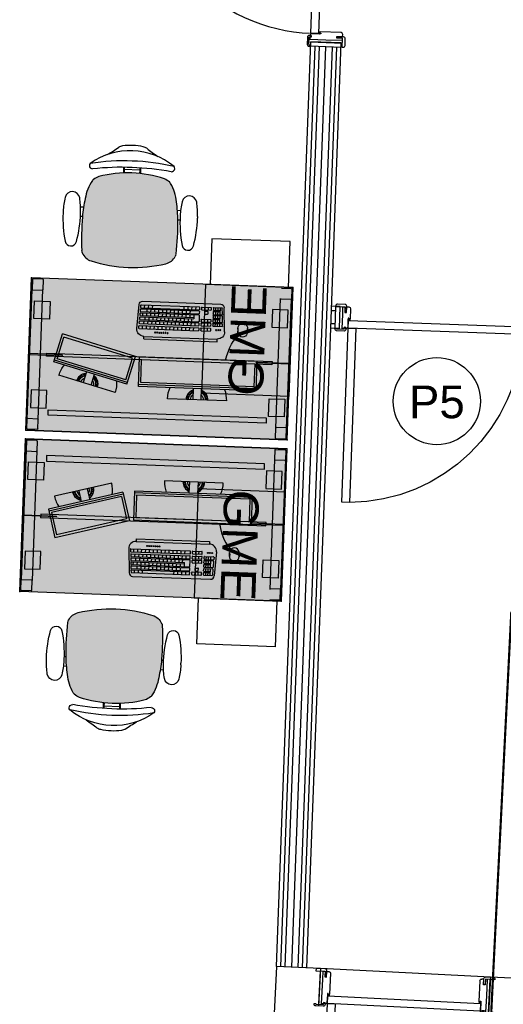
# Model space of a CAD drawing. Header units: inches. Extents: x 340 to 434, y 14 to 254.
# Tile 165 of 182: x 428.11 to 430.33, y 146.75 to 151.27. Entities that reach past the tile are written whole.
import ezdxf

# ---------------------------------------------------------------- set-up
doc = ezdxf.new("R2010")
doc.units = ezdxf.units.IN
doc.header["$MEASUREMENT"] = 0
for name, pattern in [('DASHDOT', [1, 0.5, -0.25, 0, -0.25]), ('DASHED2', [0.375, 0.25, -0.125]), ('HIDDEN2', [0.1875, 0.125, -0.0625])]:
    doc.linetypes.add(name, pattern=pattern)
for name, color, linetype in [('TJ-DEMOLIR', 30, 'HIDDEN2'), ('TJ-DRYWALL', 132, 'Continuous'), ('TJ-EQUIPAMENTOSELETRÔNICOS', 1, 'Continuous'), ('TJ-ESQUADRIA2', 2, 'Continuous'), ('TJ-ESQUADRIAS', 2, 'Continuous'), ('TJ-LADEVIDRO', 11, 'Continuous'), ('TJ-MOBILIÁRIO', 2, 'Continuous'), ('TJ-PAREDE', 5, 'Continuous'), ('TJ-PAREDECORTE', 5, 'Continuous'), ('TJ-TEXTOESQUADRIA', 200, 'Continuous')]:
    doc.layers.add(name, color=color, linetype=linetype)
doc.layers.add('TJ-DETBANCADAS', color=4, linetype='DASHDOT', lineweight=13)
doc.styles.get("Standard").update_dxf_attribs({"font": 'arial.ttf'})
doc.styles.add('TipoDeLinha_A', font='arial.ttf')
doc.linetypes.add('BATTING', pattern='A,0.00254,-2.54,[134,ltypeshp.shx,S=2.54,R=0,X=-2.54,Y=0],-5.08,[134,ltypeshp.shx,S=2.54,R=180,X=2.54,Y=0],-2.54', length=10.16254)

# ---------------------------------------------------------------- blocks, each defined once
blk = doc.blocks.new('porta 70')
at = {"layer": 'TJ-ESQUADRIAS'}
for p, q in [((-0.0385, 0.377), (0.0355, 0.377)), ((-0.0385, 0.368), (-0.0385, 0.377)), ((-0.0325, 0.368), (-0.0385, 0.368)), ((-0.0325, 0.36), (-0.0325, 0.368)), ((0.0355, 0.377), (0.1115, 0.377)), ((0.0855, 0.368), (0.0855, 0.36)), ((0.1115, 0.368), (0.0855, 0.368)), ((0.1115, 0.377), (0.1115, 0.368)), ((-0.0385, 0.36), (-0.0325, 0.36)), ((0.0055, 0.352), (-0.0305, 0.352)), ((0.0055, 0.351), (0.0055, 0.352)), ((0.0105, 0.351), (0.0055, 0.351)), ((0.0055, 0.348), (0.0105, 0.348)), ((0.0055, 0.3441), (0.0055, 0.348)), ((0.0076, 0.342), (0.0055, 0.3441)), ((0.1035, 0.342), (0.0076, 0.342)), ((0.0105, 0.348), (0.0105, 0.351)), ((0.0855, 0.36), (0.1115, 0.36)), ((0.1115, 0.36), (0.1115, 0.35)), ((-0.0385, -0.361), (-0.0325, -0.361)), ((-0.0325, -0.361), (-0.0325, -0.369)), ((0.0055, -0.353), (-0.0305, -0.353)), ((0.0076, -0.343), (0.0055, -0.3451)), ((0.0055, -0.3451), (0.0055, -0.349)), ((0.0055, -0.349), (0.0105, -0.349)), ((0.0055, -0.352), (0.0055, -0.353)), ((0.0105, -0.352), (0.0055, -0.352)), ((0.1035, -0.343), (0.0076, -0.343)), ((0.0105, -0.349), (0.0105, -0.352)), ((0.0855, -0.361), (0.1115, -0.361)), ((0.0855, -0.369), (0.0855, -0.361)), ((0.1115, -0.361), (0.1115, -0.351)), ((-0.0385, -0.369), (-0.0385, -0.378)), ((-0.0325, -0.369), (-0.0385, -0.369)), ((-0.0385, -0.378), (0.0755, -0.378)), ((0.0755, -0.378), (0.1115, -0.378)), ((0.1115, -0.369), (0.0855, -0.369)), ((0.1115, -0.378), (0.1115, -0.369))]:
    blk.add_line(p, q, dxfattribs=at)
for points in [[(-0.0385, 0.4045), (-0.0405, 0.4025), (-0.0415, 0.4025), (-0.0415, 0.3675), (-0.0365, 0.3675), (-0.0335, 0.3645), (-0.0335, 0.36), (-0.0415, 0.36, -0.414214), (-0.0495, 0.368), (-0.0495, 0.402, -0.414214), (-0.0415, 0.41), (-0.0385, 0.41)], [(0.0905, 0.3675), (0.0875, 0.3645), (0.0875, 0.36), (0.1145, 0.36, 0.414214), (0.1225, 0.368), (0.1225, 0.402, 0.414214), (0.1145, 0.41), (0.1115, 0.41), (0.1115, 0.3675)], [(0.0035, 0.343, -0.165409), (0.0019, 0.3439, 0.159727), (0.0034, 0.3506), (0.0042, 0.3506), (0.0042, 0.343)], [(-0.0385, -0.4055), (-0.0405, -0.4035), (-0.0415, -0.4035), (-0.0415, -0.3685), (-0.0365, -0.3685), (-0.0335, -0.3655), (-0.0335, -0.361), (-0.0415, -0.361, 0.414214), (-0.0495, -0.369), (-0.0495, -0.403, 0.414214), (-0.0415, -0.411), (-0.0385, -0.411)], [(0.0035, -0.344, 0.165409), (0.0019, -0.3449, -0.159727), (0.0034, -0.3516), (0.0042, -0.3516), (0.0042, -0.344)], [(0.0905, -0.3685), (0.0875, -0.3655), (0.0875, -0.361), (0.1145, -0.361, -0.414214), (0.1225, -0.369), (0.1225, -0.403, -0.414214), (0.1145, -0.411), (0.1115, -0.411), (0.1115, -0.3685)]]:
    blk.add_lwpolyline(points, format="xyb", close=True, dxfattribs=at)
blk.add_lwpolyline([(-0.035, -0.35), (0, -0.35), (0, 0.35), (-0.035, 0.35), (-0.035, -0.35)], dxfattribs=at)
at = {"layer": 'TJ-ESQUADRIAS', "color": 1, "linetype": 'DASHED2', "ltscale": 5}
blk.add_lwpolyline([(-0.735, -0.315), (-0.735, -0.35), (-0.035, -0.35), (-0.035, -0.315), (-0.735, -0.315)], dxfattribs=at)
blk.add_arc((-0.035, -0.35), 0.7, 90, 180, dxfattribs=at)
at = {"layer": 'TJ-ESQUADRIAS'}
for centre, start, end in [((-0.0305, 0.36), 180, 270), ((0.1035, 0.35), 270, 0), ((-0.0305, -0.361), 90, 180), ((0.1035, -0.351), 0, 90)]:
    blk.add_arc(centre, 0.008, start, end, dxfattribs=at)
at = {"layer": 'TJ-PAREDECORTE', "linetype": 'Continuous'}
for p, q in [((-0.0385, 0.3895), (0.1115, 0.3895)), ((-0.0385, -0.3905), (0.1115, -0.3905))]:
    blk.add_line(p, q, dxfattribs=at)
blk = doc.blocks.new('porta 80')
at = {"layer": 'TJ-ESQUADRIAS'}
for p, q in [((-0.161, 0.888), (-0.047, 0.888)), ((-0.161, 0.879), (-0.161, 0.888)), ((-0.155, 0.879), (-0.161, 0.879)), ((-0.161, 0.871), (-0.155, 0.871)), ((-0.155, 0.871), (-0.155, 0.879)), ((-0.117, 0.863), (-0.153, 0.863)), ((-0.117, 0.862), (-0.117, 0.863)), ((-0.112, 0.862), (-0.117, 0.862)), ((-0.117, 0.859), (-0.112, 0.859)), ((-0.117, 0.8551), (-0.117, 0.859)), ((-0.112, 0.859), (-0.112, 0.862)), ((-0.047, 0.888), (-0.011, 0.888)), ((-0.037, 0.879), (-0.037, 0.871)), ((-0.011, 0.879), (-0.037, 0.879)), ((-0.037, 0.871), (-0.011, 0.871)), ((-0.011, 0.888), (-0.011, 0.879)), ((-0.011, 0.871), (-0.011, 0.861)), ((-0.1149, 0.853), (-0.117, 0.8551)), ((-0.019, 0.853), (-0.1149, 0.853)), ((-0.161, 0.05), (-0.155, 0.05)), ((-0.155, 0.05), (-0.155, 0.042)), ((-0.117, 0.058), (-0.153, 0.058)), ((-0.1149, 0.068), (-0.117, 0.0659)), ((-0.117, 0.0659), (-0.117, 0.062)), ((-0.117, 0.062), (-0.112, 0.062)), ((-0.117, 0.059), (-0.117, 0.058)), ((-0.112, 0.059), (-0.117, 0.059)), ((-0.019, 0.068), (-0.1149, 0.068)), ((-0.112, 0.062), (-0.112, 0.059)), ((-0.037, 0.05), (-0.011, 0.05)), ((-0.037, 0.042), (-0.037, 0.05)), ((-0.011, 0.05), (-0.011, 0.06)), ((-0.161, 0.042), (-0.161, 0.033)), ((-0.155, 0.042), (-0.161, 0.042)), ((-0.161, 0.033), (-0.087, 0.033)), ((-0.087, 0.033), (-0.011, 0.033)), ((-0.011, 0.042), (-0.037, 0.042)), ((-0.011, 0.033), (-0.011, 0.042))]:
    blk.add_line(p, q, dxfattribs=at)
for points in [[(-0.161, 0.9155), (-0.163, 0.9135), (-0.164, 0.9135), (-0.164, 0.8785), (-0.159, 0.8785), (-0.156, 0.8755), (-0.156, 0.871), (-0.164, 0.871, -0.414214), (-0.172, 0.879), (-0.172, 0.913, -0.414214), (-0.164, 0.921), (-0.161, 0.921)], [(-0.032, 0.8785), (-0.035, 0.8755), (-0.035, 0.871), (-0.008, 0.871, 0.414214), (0, 0.879), (0, 0.913, 0.414214), (-0.008, 0.921), (-0.011, 0.921), (-0.011, 0.8785)], [(-0.119, 0.854, -0.165409), (-0.1206, 0.8549, 0.159727), (-0.1191, 0.8616), (-0.1183, 0.8616), (-0.1183, 0.854)], [(-0.161, 0.0055), (-0.163, 0.0075), (-0.164, 0.0075), (-0.164, 0.0425), (-0.159, 0.0425), (-0.156, 0.0455), (-0.156, 0.05), (-0.164, 0.05, 0.414214), (-0.172, 0.042), (-0.172, 0.008, 0.414214), (-0.164, 0), (-0.161, 0)], [(-0.119, 0.067, 0.165409), (-0.1206, 0.0661, -0.159727), (-0.1191, 0.0594), (-0.1183, 0.0594), (-0.1183, 0.067)], [(-0.032, 0.0425), (-0.035, 0.0455), (-0.035, 0.05), (-0.008, 0.05, -0.414214), (0, 0.042), (0, 0.008, -0.414214), (-0.008, 0), (-0.011, 0), (-0.011, 0.0425)]]:
    blk.add_lwpolyline(points, format="xyb", close=True, dxfattribs=at)
at = {"layer": 'TJ-ESQUADRIAS', "color": 1, "linetype": 'DASHED2', "ltscale": 5}
blk.add_lwpolyline([(-0.9575, 0.825), (-0.9575, 0.86), (-0.1575, 0.86), (-0.1575, 0.825), (-0.9575, 0.825)], dxfattribs=at)
at = {"layer": 'TJ-ESQUADRIAS'}
blk.add_lwpolyline([(-0.1575, 0.86), (-0.1225, 0.86), (-0.1225, 0.06), (-0.1575, 0.06), (-0.1575, 0.86)], dxfattribs=at)
at = {"layer": 'TJ-ESQUADRIAS', "color": 1, "linetype": 'DASHED2', "ltscale": 5}
blk.add_arc((-0.1575, 0.86), 0.8, 180, 270, dxfattribs=at)
at = {"layer": 'TJ-ESQUADRIAS'}
for centre, start, end in [((-0.153, 0.871), 180, 270), ((-0.019, 0.861), 270, 0), ((-0.153, 0.05), 90, 180), ((-0.019, 0.06), 0, 90)]:
    blk.add_arc(centre, 0.008, start, end, dxfattribs=at)
at = {"layer": 'TJ-PAREDECORTE', "linetype": 'Continuous'}
for p, q in [((-0.161, 0.9005), (-0.011, 0.9005)), ((-0.161, 0.0205), (-0.011, 0.0205))]:
    blk.add_line(p, q, dxfattribs=at)
blk = doc.blocks.new('PORTA 80 GRADE 10')
at = {"layer": 'TJ-ESQUADRIAS', "linetype": 'Continuous', "ltscale": 30}
h = blk.add_hatch(dxfattribs=at)
h.set_pattern_fill('ANSI32', color=252, scale=0.002, style=0)
h.set_pattern_definition([(45, (-24.987796, 74.9285568), (-0.000530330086, 0.000530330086), []), (45, (-24.9874424, 74.9285568), (-0.000530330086, 0.000530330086), [])])
h.paths.add_polyline_path([(-0.8394, -0.0563), (-0.8394, -0.0541), (-0.8389, -0.0541, 1.192513), (-0.8389, -0.0535), (-0.8394, -0.0535), (-0.8394, -0.0521), (-0.8389, -0.0521, 0.041645), (-0.8389, -0.0521, 0.000003), (-0.8389, -0.0521, 1), (-0.8389, -0.0514, 0.045988), (-0.8389, -0.0514), (-0.8411, -0.0514, 1.142539), (-0.8411, -0.0521, 0.013689), (-0.8411, -0.0521), (-0.8406, -0.0521), (-0.8406, -0.0535), (-0.841, -0.0535, 1.124804), (-0.8411, -0.0541), (-0.8406, -0.0541), (-0.8406, -0.0563), (-0.8421, -0.0563), (-0.8421, -0.0593, -0.183959), (-0.8351, -0.0604, -0.115771), (-0.8365, -0.0607), (-0.8383, -0.0607, 1), (-0.8383, -0.0614), (-0.8365, -0.0614, 0.383202), (-0.8325, -0.0581), (-0.8325, -0.0563)])
h.paths.add_polyline_path([(-0.8411, -0.0573), (-0.8411, -0.0581, -0.159727), (-0.8344, -0.0596, 0.165409), (-0.8335, -0.058), (-0.8335, -0.0573)], flags=16)
h = blk.add_hatch(dxfattribs=at)
h.set_pattern_fill('ANSI32', color=252, scale=0.002, style=0)
h.set_pattern_definition([(135, (24.107796, 74.9285568), (0.000530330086, 0.000530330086), []), (135, (24.1074424, 74.9285568), (0.000530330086, 0.000530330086), [])])
h.paths.add_polyline_path([(-0.0406, -0.0563), (-0.0406, -0.0541), (-0.0411, -0.0541, -1.192513), (-0.0411, -0.0535), (-0.0406, -0.0535), (-0.0406, -0.0521), (-0.0411, -0.0521, -0.041645), (-0.0411, -0.0521, -0.000003), (-0.0411, -0.0521, -1), (-0.0411, -0.0514, -0.045988), (-0.0411, -0.0514), (-0.0389, -0.0514, -1.142539), (-0.0389, -0.0521, -0.013689), (-0.0389, -0.0521), (-0.0394, -0.0521), (-0.0394, -0.0535), (-0.039, -0.0535, -1.124804), (-0.0389, -0.0541), (-0.0394, -0.0541), (-0.0394, -0.0563), (-0.0379, -0.0563), (-0.0379, -0.0593, 0.183959), (-0.0449, -0.0604, 0.115771), (-0.0435, -0.0607), (-0.0417, -0.0607, -1), (-0.0417, -0.0614), (-0.0435, -0.0614, -0.383202), (-0.0475, -0.0581), (-0.0475, -0.0563)])
h.paths.add_polyline_path([(-0.0389, -0.0573), (-0.0389, -0.0581, 0.159727), (-0.0456, -0.0596, -0.165409), (-0.0465, -0.058), (-0.0465, -0.0573)], flags=16)
at = {"layer": 'TJ-ESQUADRIAS', "color": 2}
for p, q in [((-0.8675, 0), (-0.8585, 0)), ((-0.0125, 0), (-0.0215, 0))]:
    blk.add_line(p, q, dxfattribs=at)
at = {"layer": 'TJ-ESQUADRIAS'}
for p, q in [((-0.8675, -0.026), (-0.8675, 0)), ((-0.8675, -0.1), (-0.8675, -0.026)), ((-0.8585, 0), (-0.8585, -0.026)), ((-0.8585, -0.026), (-0.8505, -0.026)), ((-0.8505, 0), (-0.8405, 0)), ((-0.8505, -0.026), (-0.8505, 0)), ((-0.8325, -0.008), (-0.8325, -0.0539)), ((-0.0475, -0.008), (-0.0475, -0.0539)), ((-0.0295, 0), (-0.0395, 0)), ((-0.0295, -0.026), (-0.0295, 0)), ((-0.0215, -0.026), (-0.0295, -0.026)), ((-0.0215, 0), (-0.0215, -0.026)), ((-0.0125, -0.036), (-0.0125, 0)), ((-0.0125, -0.1), (-0.0125, -0.036)), ((-0.8415, -0.056), (-0.8425, -0.056)), ((-0.8425, -0.056), (-0.8425, -0.092)), ((-0.8415, -0.051), (-0.8415, -0.056)), ((-0.8385, -0.051), (-0.8415, -0.051)), ((-0.8385, -0.056), (-0.8385, -0.051)), ((-0.8346, -0.056), (-0.8385, -0.056)), ((-0.8325, -0.0539), (-0.8346, -0.056)), ((-0.0475, -0.0539), (-0.0454, -0.056)), ((-0.0454, -0.056), (-0.0415, -0.056)), ((-0.0415, -0.051), (-0.0385, -0.051)), ((-0.0415, -0.056), (-0.0415, -0.051)), ((-0.0385, -0.051), (-0.0385, -0.056)), ((-0.0385, -0.056), (-0.0375, -0.056)), ((-0.0375, -0.056), (-0.0375, -0.092)), ((-0.8585, -0.1), (-0.8675, -0.1)), ((-0.8585, -0.094), (-0.8585, -0.1)), ((-0.8505, -0.094), (-0.8585, -0.094)), ((-0.8505, -0.1), (-0.8505, -0.094)), ((-0.0295, -0.094), (-0.0215, -0.094)), ((-0.0295, -0.1), (-0.0295, -0.094)), ((-0.0215, -0.094), (-0.0215, -0.1)), ((-0.0215, -0.1), (-0.0125, -0.1))]:
    blk.add_line(p, q, dxfattribs=at)
for points in [[(-0.858, -0.021), (-0.855, -0.024), (-0.8505, -0.024), (-0.8505, 0.003, 0.414214), (-0.8585, 0.011), (-0.8925, 0.011, 0.414214), (-0.9005, 0.003), (-0.9005, 0), (-0.858, 0)], [(-0.022, -0.021), (-0.025, -0.024), (-0.0295, -0.024), (-0.0295, 0.003, -0.414214), (-0.0215, 0.011), (0.0125, 0.011, -0.414214), (0.0205, 0.003), (0.0205, 0), (-0.022, 0)], [(-0.895, -0.1), (-0.893, -0.102), (-0.893, -0.103), (-0.858, -0.103), (-0.858, -0.098), (-0.855, -0.095), (-0.8505, -0.095), (-0.8505, -0.103, -0.414214), (-0.8585, -0.111), (-0.8925, -0.111, -0.414214), (-0.9005, -0.103), (-0.9005, -0.1)], [(0.015, -0.1), (0.013, -0.102), (0.013, -0.103), (-0.022, -0.103), (-0.022, -0.098), (-0.025, -0.095), (-0.0295, -0.095), (-0.0295, -0.103, 0.414214), (-0.0215, -0.111), (0.0125, -0.111, 0.414214), (0.0205, -0.103), (0.0205, -0.1)]]:
    blk.add_lwpolyline(points, format="xyb", close=True, dxfattribs=at)
at = {"layer": 'TJ-ESQUADRIAS', "color": 252, "linetype": 'Continuous'}
for points in [[(-0.8335, -0.058, -0.165409), (-0.8344, -0.0596, 0.159727), (-0.8411, -0.0581), (-0.8411, -0.0573), (-0.8335, -0.0573)], [(-0.0465, -0.058, 0.165409), (-0.0456, -0.0596, -0.159727), (-0.0389, -0.0581), (-0.0389, -0.0573), (-0.0465, -0.0573)]]:
    blk.add_lwpolyline(points, format="xyb", close=True, dxfattribs=at)
at = {"layer": 'TJ-ESQUADRIAS'}
blk.add_lwpolyline([(-0.0405, -0.0965), (-0.0405, -0.0615), (-0.8405, -0.0615), (-0.8405, -0.0965), (-0.0405, -0.0965)], dxfattribs=at)
at = {"layer": 'TJ-ESQUADRIAS', "color": 1, "linetype": 'DASHED2', "ltscale": 5}
blk.add_lwpolyline([(-0.0755, -0.8965), (-0.0405, -0.8965), (-0.0405, -0.0965), (-0.0755, -0.0965), (-0.0755, -0.8965)], dxfattribs=at)
at = {"layer": 'TJ-ESQUADRIAS'}
for centre, start, end in [((-0.8405, -0.008), 0, 90), ((-0.0395, -0.008), 90, 180), ((-0.8505, -0.092), 270, 0), ((-0.0295, -0.092), 180, 270)]:
    blk.add_arc(centre, 0.008, start, end, dxfattribs=at)
at = {"layer": 'TJ-ESQUADRIAS', "color": 1, "linetype": 'DASHED2', "ltscale": 5}
blk.add_arc((-0.0397, -0.0965), 0.8008, 180, 267.4377, dxfattribs=at)
at = {"layer": 'TJ-PAREDECORTE', "linetype": 'Continuous'}
for p, q in [((-0.88, -0.1), (-0.88, 0)), ((0, -0.1), (0, 0))]:
    blk.add_line(p, q, dxfattribs=at)
blk = doc.blocks.new('mesa reta 1.20')
at = {"layer": 'TJ-MOBILIÁRIO'}
h = blk.add_hatch(color=63, dxfattribs=at)
h.set_gradient(color1=(176, 215, 136), color2=(156, 215, 136), tint=0.86, name='INVHEMISPHERICAL')
h.paths.add_polyline_path([(0, 0), (1.2, 0), (1.2, -0.7), (0, -0.7)])
for p, q in [((0, 0), (0, -0.7)), ((1.2, 0), (1.2, -0.7)), ((1.2, -0.7), (0, -0.7))]:
    blk.add_line(p, q, dxfattribs=at)
at = {"layer": 'TJ-MOBILIÁRIO', "color": 51}
blk.add_line((1.2, 0), (0, 0), dxfattribs=at)
at = {"layer": 'TJ-MOBILIÁRIO', "color": 8}
for p, q in [((0.005, -0.008), (0.005, -0.052)), ((0.052, -0.005), (0.008, -0.005)), ((0.055, -0.008), (0.055, -0.052)), ((1.145, -0.008), (1.145, -0.052)), ((1.148, -0.005), (1.192, -0.005)), ((1.195, -0.008), (1.195, -0.052)), ((0.005, -0.052), (0.005, -0.645)), ((0.008, -0.055), (0.052, -0.055)), ((0.055, -0.052), (0.055, -0.648)), ((1.145, -0.052), (1.145, -0.648)), ((1.192, -0.055), (1.148, -0.055)), ((1.195, -0.052), (1.195, -0.645)), ((0.005, -0.692), (0.005, -0.648)), ((0.008, -0.645), (0.052, -0.645)), ((0.055, -0.692), (0.055, -0.648)), ((1.192, -0.645), (1.148, -0.645)), ((1.195, -0.692), (1.195, -0.648)), ((0.052, -0.695), (0.008, -0.695)), ((1.148, -0.695), (1.192, -0.695))]:
    blk.add_line(p, q, dxfattribs=at)
at = {"layer": 'TJ-MOBILIÁRIO'}
blk.add_lwpolyline([(0, 0), (1.2, 0), (1.2, -0.7), (0, -0.7)], close=True, dxfattribs=at)
at = {"layer": 'TJ-MOBILIÁRIO', "color": 51}
blk.add_lwpolyline([(0.1, -0.098), (1.1, -0.098), (1.1, -0.073), (0.1, -0.073)], close=True, dxfattribs=at)
at = {"layer": 'TJ-MOBILIÁRIO', "color": 8}
for points in [[(0.018, -0.105), (0.0905, -0.105), (0.0905, -0.186), (0.018, -0.186)], [(1.182, -0.105), (1.1095, -0.105), (1.1095, -0.186), (1.182, -0.186)], [(0.005, -0.3519), (0.005, -0.3481), (0.155, -0.3481), (0.155, -0.3519)], [(0.083, -0.3575), (1.117, -0.3575), (1.117, -0.3425), (0.083, -0.3425)], [(1.195, -0.3519), (1.195, -0.3481), (1.045, -0.3481), (1.045, -0.3519)], [(0.018, -0.595), (0.0905, -0.595), (0.0905, -0.514), (0.018, -0.514)], [(1.182, -0.595), (1.1095, -0.595), (1.1095, -0.514), (1.182, -0.514)]]:
    blk.add_lwpolyline(points, close=True, dxfattribs=at)
for centre, start, end in [((0.008, -0.008), 90, 180), ((0.052, -0.008), 0, 90), ((1.148, -0.008), 90, 180), ((1.192, -0.008), 0, 90), ((0.008, -0.052), 180, 270), ((0.052, -0.052), 270, 0), ((1.148, -0.052), 180, 270), ((1.192, -0.052), 270, 0), ((0.008, -0.648), 90, 180), ((0.052, -0.648), 0, 90), ((1.192, -0.648), 0, 90), ((0.008, -0.692), 180, 270), ((0.052, -0.692), 270, 0), ((1.192, -0.692), 270, 0)]:
    blk.add_arc(centre, 0.003, start, end, dxfattribs=at)
at = {"layer": 'TJ-MOBILIÁRIO'}
for p in [(0, 0), (1.2, 0), (1.2, 0), (0, -0.7), (1.2, -0.7)]:
    blk.add_point(p, dxfattribs=at)
blk = doc.blocks.new('poltrona diretor giratória')
h = blk.add_hatch(color=20)
h.set_gradient(color1=(255, 63, 0), color2=(255, 63, 0), tint=0.86, name='HEMISPHERICAL')
h.paths.add_polyline_path([(0.2192, -0.3365, 0.030126), (0.2092, -0.2515, 0.112051), (0.1795, -0.168, 0.029573), (0.1748, -0.1625, 0.071823), (0.1505, -0.1482, 0.071429), (0, -0.1266, 0.071429), (-0.1505, -0.1482, 0.071823), (-0.1748, -0.1625, 0.029573), (-0.1795, -0.168, 0.112051), (-0.2092, -0.2515, 0.030126), (-0.2192, -0.3365, 0.026966), (-0.2167, -0.4907, 0.092712), (-0.2134, -0.5016, 0.218944), (-0.1721, -0.5368, 0.069011), (0, -0.5604, 0.069011), (0.1721, -0.5368, 0.218946), (0.2134, -0.5016, 0.102563), (0.2168, -0.4895, 0.026756)])
at = {"layer": 'TJ-MOBILIÁRIO'}
for p, q in [((-0.0388, -0.1022), (-0.0388, -0.128)), ((-0.0361, -0.1021), (-0.0361, -0.1278)), ((-0.0354, -0.1125), (-0.0354, -0.1277)), ((0.0356, -0.1125), (-0.0354, -0.1125)), ((0.0356, -0.1125), (0.0356, -0.1277)), ((0.0363, -0.1021), (0.0363, -0.1278)), ((0.039, -0.1022), (0.039, -0.128)), ((-0.2297, -0.2901, 0), (-0.215, -0.2901, 0)), ((0.215, -0.29, 0), (0.2299, -0.29, 0)), ((-0.2284, -0.3331, 0), (-0.219, -0.3331, 0)), ((0.219, -0.3331, 0), (0.2286, -0.3331, 0))]:
    blk.add_line(p, q, dxfattribs=at)
at = {"layer": 'TJ-MOBILIÁRIO', "linetype": 'Continuous', "ltscale": 25.4}
for p, q in [((-0.3082, -0.3147, 0), (-0.3083, -0.3221, 0)), ((-0.2283, -0.3221, 0), (-0.2284, -0.3147, 0)), ((0.3084, -0.3147, 0), (0.3085, -0.3221, 0))]:
    blk.add_line(p, q, dxfattribs=at)
at = {"layer": 'TJ-MOBILIÁRIO'}
for centre, radius, start, end in [((0, -0.2485), 0.2485, 78.8778, 101.1222), ((0, -0.3411), 0.3164, 52.5531, 127.4469), ((-0.4729, 0.5278), 0.6763, 301.8108, 307.1601), ((-0.0414, -0.0448), 0.0407, 99.1898, 124.2903), ((0.0414, -0.0448), 0.0407, 55.7097, 80.8102), ((0.4729, 0.5278), 0.6763, 232.8399, 238.1892), ((-0.181, -0.0998), 0.015, 139.1833, 180), ((0, -1.099), 1.0272, 79.2072, 100.7928), ((0.181, -0.0998), 0.015, 0, 40.8167), ((-0.1802, -0.0989), 0.0158, 182.978, 269.4431), ((0, -1.3395), 1.238, 81.623, 98.377), ((0, -0.6615), 0.5349, 89.9995, 106.342), ((0, -0.6615), 0.5349, 73.658, 90.0005), ((0.1802, -0.0989), 0.0158, 270.5569, 357.022), ((-0.0105, -0.2752), 0.2001, 147.6271, 173.2006), ((-0.1305, -0.2048), 0.0612, 136.3456, 143.1214), ((-0.113, -0.2396), 0.0988, 112.3141, 128.7465), ((0.113, -0.2396), 0.0988, 51.2535, 67.6859), ((0.1305, -0.2048), 0.0612, 36.8786, 43.6544), ((0.0105, -0.2752), 0.2001, 6.7994, 32.3729), ((0.4905, -0.3769), 0.7109, 169.839, 176.7413), ((-0.4905, -0.3769), 0.7109, 3.2587, 10.161), ((1.2113, -0.3902), 1.4315, 177.8472, 184.0258), ((-1.2113, -0.3902), 1.4315, 355.9742, 2.1528), ((-0.1862, -0.4874), 0.0307, 186.2228, 207.4103), ((0.1862, -0.4874), 0.0307, 332.5897, 353.7772), ((-0.1544, -0.4742), 0.065, 204.8741, 254.602), ((-0.0007, 0.0717), 0.6322, 254.3071, 270.046), ((0.0007, 0.0717), 0.6322, 269.954, 285.6929), ((0.1544, -0.4742), 0.065, 285.398, 335.1259)]:
    blk.add_arc(centre, radius, start, end, dxfattribs=at)
at = {"layer": 'TJ-MOBILIÁRIO', "linetype": 'Continuous', "ltscale": 25.4}
for centre, radius, start, end in [((-0.2683, -0.2557, 0), 0.034, 9.9832, 170.0168), ((0.2685, -0.2557, 0), 0.034, 9.9832, 170.0168), ((0.1213, -0.3243, 0), 0.4296, 170.0113, 178.7145), ((-0.6579, -0.3243, 0), 0.4296, 1.2855, 9.9887), ((0.6581, -0.3243, 0), 0.4296, 170.0113, 178.7145), ((-0.1211, -0.3243, 0), 0.4296, 1.2855, 9.9887), ((0.795, -0.3253, 0), 0.5665, 178.9303, 192.8326), ((0.2592, -0.3251, 0), 0.5675, 179.7013, 192.8268), ((-0.7958, -0.3251, 0), 0.5675, 347.1732, 0.2987), ((-0.259, -0.3251, 0), 0.5675, 347.1732, 0.2987), ((-0.2683, -0.4452, 0), 0.0265, 192.8268, 347.1732), ((0.2685, -0.4452, 0), 0.0265, 192.8268, 347.1732)]:
    blk.add_arc(centre, radius, start, end, dxfattribs=at)
blk = doc.blocks.new('COMPUTADOR 2 MONITORES')
at = {"layer": 'TJ-MOBILIÁRIO', "linetype": 'Continuous'}
for p, q in [((0.135, 0), (-0.135, 0)), ((-0.3757, -0.0195), (-0.6365, -0.0894)), ((-0.3236, -0.0591), (-0.6617, -0.1497)), ((-0.3236, -0.0591), (-0.2889, -0.1888)), ((0.27, -0.0517), (-0.27, -0.0517)), ((-0.27, -0.0517), (-0.27, -0.1859)), ((0.27, -0.0517), (0.27, -0.1859)), ((-0.6617, -0.1497), (-0.627, -0.2794)), ((-0.2889, -0.1888), (-0.627, -0.2794)), ((0.27, -0.1859), (-0.27, -0.1859)), ((-0.2542, -0.27), (0.0823, -0.27)), ((-0.2542, -0.27), (-0.2542, -0.2819)), ((0.0823, -0.27), (0.0823, -0.2819)), ((-0.2542, -0.2819), (0.0823, -0.2819)), ((-0.2871, -0.3166), (-0.2812, -0.4265)), ((0.1152, -0.3166), (0.1093, -0.4265)), ((0.1753, -0.3361), (0.1753, -0.3178)), ((0.2196, -0.3178), (0.2196, -0.3361)), ((-0.2647, -0.443), (0.0928, -0.443))]:
    blk.add_line(p, q, dxfattribs=at)
at = {"layer": 'TJ-MOBILIÁRIO', "color": 1, "linetype": 'Continuous'}
for p, q in [((-0.4597, -0.0429), (-0.458, -0.0439)), ((-0.0484, -0.0042), (-0.0476, -0.0012)), ((-0.0484, -0.0042), (-0.0461, -0.0064)), ((-0.0476, -0.0012), (-0.0445, -0.0004)), ((-0.0461, -0.0064), (-0.0431, -0.0056)), ((-0.0456, -0.0147), (-0.0447, -0.0116)), ((-0.0456, -0.0147), (-0.0433, -0.0169)), ((-0.0447, -0.0116), (-0.0417, -0.0108)), ((-0.0445, -0.0004), (-0.0423, -0.0026)), ((-0.0433, -0.0169), (-0.0403, -0.0161)), ((-0.0431, -0.0056), (-0.0423, -0.0026)), ((-0.0426, -0.0246), (-0.0419, -0.0221)), ((-0.0419, -0.0221), (-0.0389, -0.0213)), ((-0.0417, -0.0108), (-0.0395, -0.013)), ((-0.0415, -0.0263), (-0.0405, -0.0273)), ((-0.0405, -0.0273), (-0.0375, -0.0265)), ((-0.0403, -0.0161), (-0.0395, -0.013)), ((-0.0389, -0.0213), (-0.0367, -0.0235)), ((-0.0375, -0.0265), (-0.0367, -0.0235)), ((-0.0373, -0.0321), (-0.0361, -0.0318)), ((-0.0361, -0.0318), (-0.0339, -0.034)), ((-0.0351, -0.0175), (-0.0351, -0.0174)), ((-0.0351, -0.0175), (-0.0351, -0.0175)), ((-0.0343, -0.0353), (-0.0339, -0.034)), ((-0.0323, -0.0279), (-0.0315, -0.0249)), ((-0.0323, -0.0279), (-0.0301, -0.0301)), ((-0.0315, -0.0249), (-0.0305, -0.0246)), ((-0.0301, -0.0301), (-0.0271, -0.0293)), ((-0.0295, -0.0384), (-0.0287, -0.0354)), ((-0.0295, -0.0384), (-0.0273, -0.0406)), ((-0.0287, -0.0354), (-0.0257, -0.0346)), ((-0.0273, -0.0406), (-0.0243, -0.0398)), ((-0.0271, -0.0293), (-0.0269, -0.0285)), ((-0.0257, -0.0346), (-0.0235, -0.0368)), ((-0.0243, -0.0398), (-0.0235, -0.0368)), ((-0.0192, -0.0517), (-0.0192, 0)), ((0.0192, 0), (0.0192, -0.0517)), ((0.02, -0.0419), (0.0208, -0.0389)), ((0.02, -0.0419), (0.022, -0.044)), ((0.0205, -0.0334), (0.0224, -0.0329)), ((0.0208, -0.0389), (0.0238, -0.0381)), ((0.0224, -0.0329), (0.0227, -0.032)), ((0.0238, -0.0381), (0.026, -0.0403)), ((0.0256, -0.042), (0.026, -0.0403)), ((0.0276, -0.0343), (0.0284, -0.0313)), ((0.0276, -0.0343), (0.0298, -0.0365)), ((0.0284, -0.0313), (0.0315, -0.0305)), ((0.0298, -0.0365), (0.0329, -0.0357)), ((0.03, -0.0252), (0.0301, -0.0252)), ((0.0301, -0.0252), (0.0301, -0.0251)), ((0.0315, -0.0305), (0.0337, -0.0327)), ((0.0329, -0.0357), (0.0337, -0.0327)), ((0.0346, -0.0183), (0.0347, -0.0184)), ((0.0347, -0.0184), (0.0377, -0.0176)), ((0.0353, -0.0266), (0.0361, -0.0236)), ((0.0353, -0.0266), (0.0375, -0.0288)), ((0.0361, -0.0236), (0.0391, -0.0228)), ((0.037, -0.013), (0.0385, -0.0145)), ((0.0375, -0.0288), (0.0404, -0.0281)), ((0.0377, -0.0176), (0.0385, -0.0145)), ((0.0391, -0.0228), (0.0413, -0.025)), ((0.0401, -0.0085), (0.041, -0.0055)), ((0.0401, -0.0085), (0.0424, -0.0107)), ((0.0406, -0.0278), (0.0413, -0.025)), ((0.041, -0.0055), (0.044, -0.0047)), ((0.0424, -0.0107), (0.0454, -0.0099)), ((0.0429, -0.019), (0.0438, -0.016)), ((0.0429, -0.019), (0.0446, -0.0207)), ((0.0438, -0.016), (0.0468, -0.0151)), ((0.044, -0.0047), (0.0462, -0.0069)), ((0.0454, -0.0099), (0.0462, -0.0069)), ((0.0468, -0.0151), (0.0468, -0.0152)), ((0.0478, -0.0009), (0.0491, -0.0022)), ((-0.3214, -0.0675), (-0.6595, -0.158)), ((-0.3286, -0.0793), (-0.6474, -0.1647)), ((-0.5517, -0.0679), (-0.549, -0.0663)), ((-0.5517, -0.071), (-0.5517, -0.0679)), ((-0.5517, -0.071), (-0.549, -0.0726)), ((-0.549, -0.0663), (-0.5463, -0.0679)), ((-0.549, -0.0726), (-0.5463, -0.071)), ((-0.5463, -0.071), (-0.5463, -0.0679)), ((-0.5463, -0.0773), (-0.5436, -0.0757)), ((-0.5463, -0.0804), (-0.5463, -0.0773)), ((-0.5463, -0.0804), (-0.5436, -0.082)), ((-0.5436, -0.0757), (-0.5409, -0.0773)), ((-0.5436, -0.082), (-0.5409, -0.0804)), ((-0.5409, -0.0804), (-0.5409, -0.0773)), ((-0.5409, -0.0867), (-0.5382, -0.0851)), ((-0.5409, -0.0892), (-0.5409, -0.0867)), ((-0.5382, -0.0851), (-0.5355, -0.0867)), ((-0.5382, -0.0913), (-0.5355, -0.0898)), ((-0.5355, -0.0804), (-0.5354, -0.0804)), ((-0.5355, -0.0804), (-0.5355, -0.0804)), ((-0.5355, -0.0898), (-0.5355, -0.0867)), ((-0.53, -0.0867), (-0.5291, -0.0861)), ((-0.53, -0.0898), (-0.53, -0.0867)), ((-0.53, -0.0898), (-0.5273, -0.0913)), ((-0.5273, -0.0913), (-0.5246, -0.0898)), ((-0.5112, -0.1094), (-0.5246, -0.0594)), ((-0.5246, -0.0898), (-0.5246, -0.089)), ((-0.4875, -0.0495), (-0.4742, -0.0995)), ((-0.4776, -0.0814), (-0.4759, -0.0804)), ((-0.4759, -0.0804), (-0.4759, -0.0795)), ((-0.4759, -0.0867), (-0.4732, -0.0851)), ((-0.4759, -0.0898), (-0.4759, -0.0867)), ((-0.4759, -0.0898), (-0.4734, -0.0912)), ((-0.4732, -0.0851), (-0.4705, -0.0867)), ((-0.4706, -0.0711), (-0.4705, -0.071)), ((-0.4705, -0.071), (-0.4705, -0.0709)), ((-0.4705, -0.0773), (-0.4678, -0.0757)), ((-0.4705, -0.0804), (-0.4705, -0.0773)), ((-0.4705, -0.0804), (-0.4678, -0.082)), ((-0.4705, -0.0884), (-0.4705, -0.0867)), ((-0.4679, -0.0632), (-0.4678, -0.0632)), ((-0.4678, -0.0632), (-0.4651, -0.0617)), ((-0.4678, -0.0757), (-0.4651, -0.0773)), ((-0.4678, -0.082), (-0.4651, -0.0804)), ((-0.467, -0.0574), (-0.4651, -0.0585)), ((-0.4651, -0.0492), (-0.4624, -0.0476)), ((-0.4651, -0.0523), (-0.4651, -0.0492)), ((-0.4651, -0.0523), (-0.4624, -0.0538)), ((-0.4651, -0.0617), (-0.4651, -0.0585)), ((-0.4651, -0.0679), (-0.4624, -0.0663)), ((-0.4651, -0.071), (-0.4651, -0.0679)), ((-0.4651, -0.071), (-0.4624, -0.0726)), ((-0.4651, -0.0804), (-0.4651, -0.0773)), ((-0.4624, -0.0476), (-0.4597, -0.0492)), ((-0.4624, -0.0538), (-0.4597, -0.0523)), ((-0.4624, -0.0663), (-0.4597, -0.0679)), ((-0.4624, -0.0726), (-0.4598, -0.0711)), ((-0.4597, -0.0523), (-0.4597, -0.0492)), ((-0.4597, -0.0585), (-0.457, -0.057)), ((-0.4597, -0.0617), (-0.4597, -0.0585)), ((-0.4597, -0.0617), (-0.4576, -0.0629)), ((-0.4597, -0.0708), (-0.4597, -0.0679)), ((-0.457, -0.057), (-0.457, -0.057)), ((-0.3286, -0.0793), (-0.3017, -0.1796)), ((0.27, -0.0604), (-0.27, -0.0604)), ((0.26, -0.0699), (-0.26, -0.0699)), ((-0.26, -0.0699), (-0.26, -0.1738)), ((0.26, -0.0699), (0.26, -0.1738)), ((-0.5394, -0.0906), (-0.5382, -0.0913)), ((-0.5338, -0.0951), (-0.5328, -0.0945)), ((-0.5328, -0.0945), (-0.53, -0.096)), ((-0.53, -0.0974), (-0.53, -0.096)), ((-0.5246, -0.096), (-0.5219, -0.0945)), ((-0.5246, -0.0992), (-0.5246, -0.096)), ((-0.5246, -0.0992), (-0.5219, -0.1007)), ((-0.5219, -0.0945), (-0.5192, -0.096)), ((-0.5219, -0.1007), (-0.5192, -0.0992)), ((-0.5192, -0.0992), (-0.5192, -0.096)), ((-0.6474, -0.1647), (-0.6205, -0.265)), ((-0.3017, -0.1796), (-0.6205, -0.265)), ((0.26, -0.1738), (-0.26, -0.1738)), ((-0.2789, -0.319), (-0.2784, -0.3284)), ((-0.2771, -0.317), (-0.0057, -0.317)), ((-0.277, -0.3418), (-0.2765, -0.3512)), ((-0.2766, -0.3302), (-0.0057, -0.3302)), ((-0.276, -0.36), (-0.2755, -0.3695)), ((-0.2751, -0.3398), (-0.0057, -0.3398)), ((-0.2746, -0.353), (-0.0057, -0.353)), ((-0.2741, -0.358), (-0.0057, -0.358)), ((-0.2635, -0.3302), (-0.2635, -0.317)), ((-0.257, -0.353), (-0.257, -0.3398)), ((-0.2524, -0.3712), (-0.2524, -0.358)), ((-0.2452, -0.3302), (-0.2452, -0.317)), ((-0.2387, -0.353), (-0.2387, -0.3398)), ((-0.2343, -0.3712), (-0.2343, -0.358)), ((-0.2272, -0.3302), (-0.2272, -0.317)), ((-0.2206, -0.353), (-0.2206, -0.3398)), ((-0.2163, -0.3712), (-0.2163, -0.358)), ((-0.2091, -0.3302), (-0.2091, -0.317)), ((-0.2026, -0.353), (-0.2026, -0.3398)), ((-0.1982, -0.3712), (-0.1982, -0.358)), ((-0.1911, -0.3302), (-0.1911, -0.317)), ((-0.1845, -0.353), (-0.1845, -0.3398)), ((-0.1801, -0.3712), (-0.1801, -0.358)), ((-0.173, -0.3302), (-0.173, -0.317)), ((-0.1665, -0.353), (-0.1665, -0.3398)), ((-0.1621, -0.3712), (-0.1621, -0.358)), ((-0.1549, -0.3302), (-0.1549, -0.317)), ((-0.1484, -0.353), (-0.1484, -0.3398)), ((-0.144, -0.3712), (-0.144, -0.358)), ((-0.1369, -0.3302), (-0.1369, -0.317)), ((-0.1303, -0.353), (-0.1303, -0.3398)), ((-0.126, -0.3712), (-0.126, -0.358)), ((-0.1188, -0.3302), (-0.1188, -0.317)), ((-0.1123, -0.353), (-0.1123, -0.3398)), ((-0.1079, -0.3712), (-0.1079, -0.358)), ((-0.1008, -0.3302), (-0.1008, -0.317)), ((-0.0942, -0.353), (-0.0942, -0.3398)), ((-0.0898, -0.3712), (-0.0898, -0.358)), ((-0.0827, -0.3302), (-0.0827, -0.317)), ((-0.0762, -0.353), (-0.0762, -0.3398)), ((-0.0718, -0.3712), (-0.0718, -0.358)), ((-0.0646, -0.3302), (-0.0646, -0.317)), ((-0.0581, -0.353), (-0.0581, -0.3398)), ((-0.0537, -0.3712), (-0.0537, -0.358)), ((-0.0466, -0.3302), (-0.0466, -0.317)), ((-0.04, -0.353), (-0.04, -0.3398)), ((-0.038, -0.3712), (-0.038, -0.358)), ((-0.0285, -0.3302), (-0.0285, -0.317)), ((-0.022, -0.353), (-0.022, -0.3398)), ((-0.0038, -0.3283), (-0.0038, -0.3189)), ((-0.0038, -0.3511), (-0.0038, -0.3416)), ((-0.0038, -0.3876), (-0.0038, -0.3599)), ((0.0058, -0.3283), (0.0058, -0.3189)), ((0.0058, -0.3511), (0.0058, -0.3416)), ((0.0058, -0.3694), (0.0058, -0.3599)), ((0.0076, -0.317), (0.0484, -0.317)), ((0.0076, -0.3302), (0.0484, -0.3302)), ((0.0076, -0.3398), (0.0484, -0.3398)), ((0.0076, -0.353), (0.0484, -0.353)), ((0.0076, -0.358), (0.0484, -0.358)), ((0.0206, -0.3302), (0.0206, -0.317)), ((0.0206, -0.353), (0.0206, -0.3398)), ((0.0206, -0.3712), (0.0206, -0.358)), ((0.0355, -0.3302), (0.0355, -0.317)), ((0.0355, -0.353), (0.0355, -0.3398)), ((0.0355, -0.3712), (0.0355, -0.358)), ((0.0503, -0.3283), (0.0503, -0.3189)), ((0.0503, -0.3511), (0.0503, -0.3416)), ((0.0503, -0.3694), (0.0503, -0.3599)), ((0.0599, -0.3511), (0.0599, -0.3416)), ((0.0599, -0.3694), (0.0599, -0.3599)), ((0.0617, -0.3398), (0.1032, -0.3398)), ((0.0617, -0.353), (0.1027, -0.353)), ((0.0617, -0.358), (0.1022, -0.358)), ((0.07, -0.353), (0.07, -0.3398)), ((0.07, -0.3712), (0.07, -0.358)), ((0.0802, -0.353), (0.0802, -0.3398)), ((0.0802, -0.3712), (0.0802, -0.358)), ((0.0904, -0.353), (0.0904, -0.3398)), ((0.0904, -0.3895), (0.0904, -0.358)), ((0.1041, -0.36), (0.1026, -0.3877)), ((0.1051, -0.3418), (0.1046, -0.3512)), ((-0.275, -0.3783), (-0.2745, -0.3877)), ((-0.274, -0.3965), (-0.2735, -0.406)), ((-0.2736, -0.3712), (-0.0285, -0.3712)), ((-0.2731, -0.3763), (-0.0285, -0.3763)), ((-0.2726, -0.3895), (-0.0057, -0.3895)), ((-0.2721, -0.3946), (-0.0057, -0.3946)), ((-0.2635, -0.3895), (-0.2635, -0.3763)), ((-0.2452, -0.3895), (-0.2452, -0.3763)), ((-0.2452, -0.4078), (-0.2452, -0.3946)), ((-0.2272, -0.3895), (-0.2272, -0.3763)), ((-0.2272, -0.4078), (-0.2272, -0.3946)), ((-0.2091, -0.3895), (-0.2091, -0.3763)), ((-0.2091, -0.4078), (-0.2091, -0.3946)), ((-0.1911, -0.3895), (-0.1911, -0.3763)), ((-0.1911, -0.4078), (-0.1911, -0.3946)), ((-0.173, -0.3895), (-0.173, -0.3763)), ((-0.173, -0.4078), (-0.173, -0.3946)), ((-0.1549, -0.3895), (-0.1549, -0.3763)), ((-0.1549, -0.4078), (-0.1549, -0.3946)), ((-0.1369, -0.3895), (-0.1369, -0.3763)), ((-0.1369, -0.4078), (-0.1369, -0.3946)), ((-0.1188, -0.3895), (-0.1188, -0.3763)), ((-0.1188, -0.4078), (-0.1188, -0.3946)), ((-0.1008, -0.3895), (-0.1008, -0.3763)), ((-0.1008, -0.4078), (-0.1008, -0.3946)), ((-0.0827, -0.3895), (-0.0827, -0.3763)), ((-0.0827, -0.4078), (-0.0827, -0.3946)), ((-0.0646, -0.3895), (-0.0646, -0.3763)), ((-0.0646, -0.4078), (-0.0646, -0.3946)), ((-0.0466, -0.3895), (-0.0466, -0.3763)), ((-0.0466, -0.4078), (-0.0466, -0.3946)), ((-0.0285, -0.3895), (-0.0285, -0.3712)), ((-0.0038, -0.4059), (-0.0038, -0.3964)), ((0.0076, -0.3712), (0.0484, -0.3712)), ((0.0206, -0.4059), (0.0206, -0.3964)), ((0.0225, -0.3946), (0.0336, -0.3946)), ((0.0355, -0.4059), (0.0355, -0.3964)), ((0.0599, -0.3876), (0.0599, -0.3782)), ((0.0599, -0.4059), (0.0599, -0.3964)), ((0.0617, -0.3712), (0.0904, -0.3712)), ((0.0617, -0.3763), (0.0904, -0.3763)), ((0.0617, -0.3895), (0.1007, -0.3895)), ((0.0617, -0.3946), (0.1002, -0.3946)), ((0.07, -0.3895), (0.07, -0.3763)), ((0.07, -0.4078), (0.07, -0.3946)), ((0.0802, -0.3895), (0.0802, -0.3763)), ((0.0802, -0.4078), (0.0802, -0.3946)), ((0.0904, -0.426), (0.0904, -0.3946)), ((0.1021, -0.3965), (0.1006, -0.4243)), ((-0.273, -0.4148), (-0.2725, -0.4243)), ((-0.2716, -0.4078), (-0.0057, -0.4078)), ((-0.2712, -0.4128), (-0.0057, -0.4128)), ((-0.2706, -0.426), (-0.0057, -0.426)), ((-0.2566, -0.426), (-0.2566, -0.4128)), ((-0.2383, -0.426), (-0.2383, -0.4128)), ((-0.2202, -0.426), (-0.2202, -0.4128)), ((-0.0757, -0.426), (-0.0757, -0.4128)), ((-0.0577, -0.426), (-0.0577, -0.4128)), ((-0.0396, -0.426), (-0.0396, -0.4128)), ((-0.0215, -0.426), (-0.0215, -0.4128)), ((-0.0038, -0.4241), (-0.0038, -0.4147)), ((0.0058, -0.4241), (0.0058, -0.4147)), ((0.0076, -0.4128), (0.0484, -0.4128)), ((0.0076, -0.426), (0.0484, -0.426)), ((0.0206, -0.426), (0.0206, -0.4128)), ((0.0225, -0.4078), (0.0336, -0.4078)), ((0.0355, -0.426), (0.0355, -0.4128)), ((0.0503, -0.4241), (0.0503, -0.4147)), ((0.0599, -0.4241), (0.0599, -0.4147)), ((0.0617, -0.4078), (0.0904, -0.4078)), ((0.0617, -0.4128), (0.0904, -0.4128)), ((0.0617, -0.426), (0.0987, -0.426)), ((0.07, -0.426), (0.07, -0.4128)), ((0.0802, -0.426), (0.0802, -0.4128))]:
    blk.add_line(p, q, dxfattribs=at)
for centre in [(-0.2032, -0.3012), (-0.1937, -0.3012), (-0.1841, -0.3012), (-0.1745, -0.3012), (-0.1649, -0.3012), (-0.1553, -0.3012), (-0.1458, -0.3012), (0.0762, -0.3227), (0.0858, -0.3227), (0.0953, -0.3227)]:
    blk.add_circle(centre, 0.0022, dxfattribs=at)
at = {"layer": 'TJ-MOBILIÁRIO', "linetype": 'Continuous'}
for centre, radius, start, end in [((0, 0), 0.135, 180, 202.5402), ((0, 0), 0.135, 337.4598, 0), ((-0.5061, -0.0545), 0.135, 352.4598, 15), ((-0.5061, -0.0545), 0.135, 195, 217.5402), ((-0.2542, -0.3149), 0.033, 90, 183.0941), ((0.0823, -0.3149), 0.033, 356.9059, 90), ((0.1975, -0.3178), 0.0222, 335.5382, 204.4618), ((0.1975, -0.3361), 0.0222, 155.5382, 24.4618), ((-0.2647, -0.4265), 0.0165, 180, 270), ((0.0928, -0.4265), 0.0165, 270, 360)]:
    blk.add_arc(centre, radius, start, end, dxfattribs=at)
at = {"layer": 'TJ-MOBILIÁRIO', "color": 1, "linetype": 'Continuous'}
for centre, radius, start, end in [((0, 0), 0.0492, 180, 247.0419), ((0, 0), 0.0392, 180, 240.6857), ((0, 0), 0.0292, 180, 228.9013), ((0, 0), 0.0292, 311.0987, 0), ((0, 0), 0.0392, 299.3143, 0), ((0, 0), 0.0492, 292.9581, 0), ((-0.5061, -0.0545), 0.0392, 314.3143, 15), ((-0.5061, -0.0545), 0.0492, 307.9581, 15), ((-0.5061, -0.0545), 0.0492, 195, 262.0419), ((-0.5061, -0.0545), 0.0392, 195, 255.6857), ((-0.5061, -0.0545), 0.0292, 195, 243.9013), ((-0.5061, -0.0545), 0.0292, 326.0987, 15), ((-0.2771, -0.3189), 0.00187, 90, 183.0941), ((-0.2766, -0.3283), 0.00187, 183.0941, 270), ((-0.2751, -0.3416), 0.00187, 90, 183.0941), ((-0.2746, -0.3511), 0.00187, 183.0941, 270), ((-0.2741, -0.3599), 0.00187, 90, 183.0941), ((-0.0057, -0.3189), 0.00187, 360, 90), ((-0.0057, -0.3283), 0.00187, 270, 360), ((-0.0057, -0.3416), 0.00187, 360, 90), ((-0.0057, -0.3511), 0.00187, 270, 360), ((-0.0057, -0.3599), 0.00187, 360, 90), ((0.0076, -0.3189), 0.00187, 90, 180), ((0.0076, -0.3283), 0.00187, 180, 270), ((0.0076, -0.3416), 0.00187, 90, 180), ((0.0076, -0.3511), 0.00187, 180, 270), ((0.0076, -0.3599), 0.00187, 90, 180), ((0.0484, -0.3189), 0.00187, 360, 90), ((0.0484, -0.3283), 0.00187, 270, 360), ((0.0484, -0.3416), 0.00187, 360, 90), ((0.0484, -0.3511), 0.00187, 270, 360), ((0.0484, -0.3599), 0.00187, 360, 90), ((0.0617, -0.3416), 0.00187, 90, 180), ((0.0617, -0.3511), 0.00187, 180, 270), ((0.0617, -0.3599), 0.00187, 90, 180), ((0.1022, -0.3599), 0.00187, 356.9059, 90), ((0.1027, -0.3511), 0.00187, 270, 356.9059), ((0.1032, -0.3416), 0.00187, 356.9059, 90), ((-0.2736, -0.3694), 0.00187, 183.0941, 270), ((-0.2731, -0.3782), 0.00187, 90, 183.0941), ((-0.2726, -0.3876), 0.00187, 183.0941, 270), ((-0.2721, -0.3964), 0.00187, 90, 183.0941), ((-0.2716, -0.4059), 0.00187, 183.0941, 270), ((-0.0057, -0.3876), 0.00187, 270, 360), ((-0.0057, -0.3964), 0.00187, 360, 90), ((-0.0057, -0.4059), 0.00187, 270, 360), ((0.0076, -0.3694), 0.00187, 180, 270), ((0.0225, -0.3964), 0.00187, 90, 180), ((0.0225, -0.4059), 0.00187, 180, 270), ((0.0336, -0.3964), 0.00187, 360, 90), ((0.0336, -0.4059), 0.00187, 270, 360), ((0.0484, -0.3694), 0.00187, 270, 360), ((0.0617, -0.3694), 0.00187, 180, 270), ((0.0617, -0.3782), 0.00187, 90, 180), ((0.0617, -0.3876), 0.00187, 180, 270), ((0.0617, -0.3964), 0.00187, 90, 180), ((0.0617, -0.4059), 0.00187, 180, 270), ((0.1002, -0.3964), 0.00187, 356.9059, 90), ((0.1007, -0.3876), 0.00187, 270, 356.9059), ((-0.2712, -0.4147), 0.00187, 90, 183.0941), ((-0.2706, -0.4241), 0.00187, 183.0941, 270), ((-0.0057, -0.4147), 0.00187, 360, 90), ((-0.0057, -0.4241), 0.00187, 270, 360), ((0.0076, -0.4147), 0.00187, 90, 180), ((0.0076, -0.4241), 0.00187, 180, 270), ((0.0484, -0.4147), 0.00187, 360, 90), ((0.0484, -0.4241), 0.00187, 270, 360), ((0.0617, -0.4147), 0.00187, 90, 180), ((0.0617, -0.4241), 0.00187, 180, 270), ((0.0987, -0.4241), 0.00187, 270, 356.9059)]:
    blk.add_arc(centre, radius, start, end, dxfattribs=at)
blk.add_open_spline([(0.1244, -0.1859), (0.138, -0.2516), (0.1571, -0.2797), (0.1817, -0.3022)], degree=3, dxfattribs=at)
blk = doc.blocks.new('ALBERFLEX GAVETEIRO FIXO 2 GAV')
at = {"layer": 'TJ-MOBILIÁRIO', "color": 1, "linetype": 'DASHED2', "ltscale": 5}
for p, q in [((0.5, 0.38), (0.71, 0.38)), ((0.71, 0.38), (0.71, 0.02)), ((0.71, 0.02), (0.5, 0.02))]:
    blk.add_line(p, q, dxfattribs=at)
at = {"layer": 'TJ-MOBILIÁRIO'}
blk.add_lwpolyline([(0, 0), (0.5, 0), (0.5, 0.4), (0, 0.4)], close=True, dxfattribs=at)
at = {"layer": 'TJ-MOBILIÁRIO', "color": 211, "insert": (0.2506, 0.1992), "char_height": 0.16, "width": 1.979927, "attachment_point": 5, "style": 'TipoDeLinha_A'}
blk.add_mtext('GME', dxfattribs=at)

msp = doc.modelspace()

# ---------------------------------------------------------------- linework, layer by layer
at = {"layer": 'TJ-DEMOLIR', "ltscale": 10}
msp.add_line((430.2687, 146.8768), (429.4896, 146.9158), dxfattribs=at)
at = {"layer": 'TJ-DETBANCADAS', "ltscale": 4, "const_width": 0.01}
msp.add_lwpolyline([(432.8885, 146.4903), (430.2678, 146.6216), (430.3643, 148.5492), (432.9851, 148.4179)], close=True, dxfattribs=at)
at = {"layer": 'TJ-DRYWALL'}
for p, q in [((429.2876, 146.926), (429.4453, 151.1682)), ((429.5852, 151.163), (429.4453, 151.1682)), ((429.5366, 149.8547), (429.5852, 151.163)), ((429.3076, 146.9252), (429.4646, 151.1475)), ((429.3276, 146.9245), (429.4846, 151.1467)), ((429.3875, 146.921), (429.5445, 151.1445)), ((429.4075, 146.9199), (429.5645, 151.1437)), ((429.5845, 151.143), (429.4446, 151.1482)), ((429.5803, 149.9532), (429.5403, 149.9547)), ((429.5566, 149.854), (429.5603, 149.9539)), ((429.5766, 149.8533), (429.5803, 149.9532)), ((429.5596, 149.9339), (429.5396, 149.9347)), ((429.4275, 146.9189), (429.5366, 149.8547)), ((429.5766, 149.8533), (429.5366, 149.8547)), ((429.5573, 149.874), (429.5374, 149.8747))]:
    msp.add_line(p, q, dxfattribs=at)
at = {"layer": 'TJ-LADEVIDRO', "linetype": 'BATTING', "ltscale": 0.03}
msp.add_line((429.3576, 146.9234), (429.5145, 151.1456), dxfattribs=at)
at = {"layer": 'TJ-PAREDE'}
for p, q in [((429.2876, 146.926), (429.2577, 146.3278)), ((429.4896, 146.9158), (429.2876, 146.926)), ((429.4896, 146.9158), (429.481, 146.7441)), ((430.2687, 146.8768), (430.2601, 146.7051)), ((432.6437, 146.7579), (430.2687, 146.8768))]:
    msp.add_line(p, q, dxfattribs=at)
at = {"layer": 'TJ-TEXTOESQUADRIA', "color": 1}
msp.add_circle((430.023, 149.5196), 0.2, dxfattribs=at)

# ---------------------------------------------------------------- block references
at = {"layer": 'TJ-EQUIPAMENTOSELETRÔNICOS', "xscale": -1, "rotation": 177.8711311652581}
msp.add_blockref('COMPUTADOR 2 MONITORES', (428.9232, 149.5258), dxfattribs=at)
at = {"layer": 'TJ-EQUIPAMENTOSELETRÔNICOS', "rotation": 357.8711311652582}
msp.add_blockref('COMPUTADOR 2 MONITORES', (428.9092, 149.1487), dxfattribs=at)
at = {"layer": 'TJ-ESQUADRIA2', "linetype": 'Continuous', "rotation": 357.8711311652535}
msp.add_blockref('porta 80', (429.6005, 151.1419), dxfattribs=at)
at = {"layer": 'TJ-ESQUADRIA2', "linetype": 'Continuous', "xscale": -1}
for name, p, rotation in [('PORTA 80 GRADE 10', (429.5803, 149.9532), 357.8711311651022), ('porta 70', (429.8735, 146.774), 267.1326454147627)]:
    msp.add_blockref(name, p, dxfattribs=dict(at, rotation=rotation))
at = {"layer": 'TJ-MOBILIÁRIO', "rotation": 357.8711311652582}
for name, p in [('poltrona diretor giratória', (428.6296, 150.6932)), ('mesa reta 1.20', (428.1368, 149.3462))]:
    msp.add_blockref(name, p, dxfattribs=at)
at = {"layer": 'TJ-MOBILIÁRIO', "color": 0, "xscale": -1, "rotation": 267.8711311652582}
msp.add_blockref('ALBERFLEX GAVETEIRO FIXO 2 GAV', (428.9451, 149.5563), dxfattribs=at)
at = {"layer": 'TJ-MOBILIÁRIO', "xscale": -1, "rotation": 177.8711311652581}
for name, p in [('mesa reta 1.20', (428.1383, 149.3862)), ('poltrona diretor giratória', (428.5297, 148.0063))]:
    msp.add_blockref(name, p, dxfattribs=at)
at = {"layer": 'TJ-MOBILIÁRIO', "color": 0, "rotation": 267.8711311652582}
msp.add_blockref('ALBERFLEX GAVETEIRO FIXO 2 GAV', (428.9288, 149.1166), dxfattribs=at)

# ---------------------------------------------------------------- texts
at = {"layer": 'TJ-TEXTOESQUADRIA', "color": 202, "insert": (429.8997, 149.5913), "char_height": 0.15, "attachment_point": 1}
msp.add_mtext_dynamic_manual_height_columns('\\pxqc;{\\C256;P5}', width=0.246653, gutter_width=12.5, heights=[0], dxfattribs=at)

doc.saveas('drawing.dxf')
